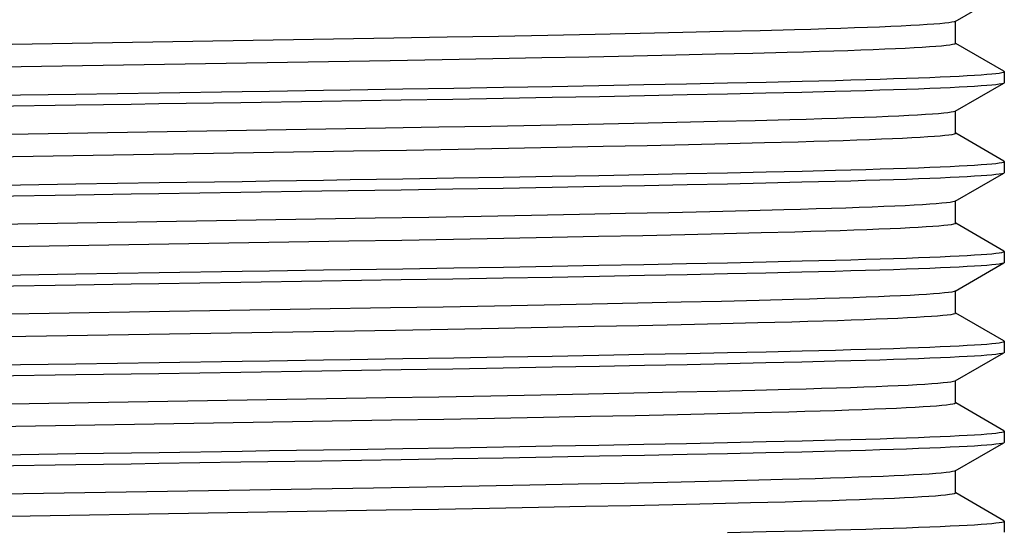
# Model space of a CAD drawing. Header units: centimetres. Extents: x 22052 to 56535, y 76485 to 78519.
# Tile 158 of 235: x 54150.81 to 54154.6, y 77737.89 to 77739.86. Entities that reach past the tile are written whole.
import ezdxf

# ---------------------------------------------------------------- set-up
doc = ezdxf.new("R2010")
doc.units = ezdxf.units.CM
doc.layers.add('$_urządzenia', color=250, linetype='Continuous')

# ---------------------------------------------------------------- blocks, each defined once
blk = doc.blocks.new('A$C92957c0b')
at = {"layer": '$_urządzenia'}
for p, q in [((-172.4083512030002, -1085.8495717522), (-171.1580662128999, -1085.1274615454)), ((-177.4195663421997, -1086.0890238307), (-178.3755808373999, -1086.112576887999)), ((-176.5362620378, -1086.0658291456), (-177.4195663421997, -1086.0890238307)), ((-172.4083758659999, -1085.849585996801), (-172.4386383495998, -1085.860792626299)), ((-172.3998321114, -1086.417045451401), (-172.3998321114, -1085.8495717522)), ((-185.4635893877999, -1086.257705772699), (-186.8310323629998, -1086.281655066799)), ((-184.1450300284, -1086.233589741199), (-185.4635893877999, -1086.257705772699)), ((-182.8759511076, -1086.209331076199), (-184.1450300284, -1086.233589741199)), ((-181.6614513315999, -1086.185035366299), (-182.8759511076, -1086.209331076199)), ((-180.505177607, -1086.1607824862), (-181.6614513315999, -1086.185035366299)), ((-179.4077534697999, -1086.136584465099), (-180.505177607, -1086.1607824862)), ((-178.3755808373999, -1086.112576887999), (-179.4077534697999, -1086.136584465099)), ((-171.1580662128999, -1087.129356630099), (-172.3977191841, -1086.413387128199)), ((-185.590571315, -1086.837232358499), (-186.9305923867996, -1086.860617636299)), ((-184.2863960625, -1086.813484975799), (-185.590571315, -1086.837232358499)), ((-183.0284824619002, -1086.7895636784), (-184.2863960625, -1086.813484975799)), ((-181.8257309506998, -1086.7656473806), (-183.0284824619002, -1086.7895636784)), ((-180.6775947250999, -1086.741733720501), (-181.8257309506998, -1086.7656473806)), ((-179.5892156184, -1086.717932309), (-180.6775947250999, -1086.741733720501)), ((-178.5690563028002, -1086.694439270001), (-179.5892156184, -1086.717932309)), ((-177.6120558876, -1086.6711410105), (-178.5690563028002, -1086.694439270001)), ((-176.7243395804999, -1086.648175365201), (-177.6120558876, -1086.6711410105)), ((-171.1499999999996, -1087.1386363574), (-171.1499999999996, -1087.4272727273)), ((-186.6017082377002, -1087.5840974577), (-185.2908391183, -1087.5625175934)), ((-185.2908391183, -1087.5625175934), (-184.0120562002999, -1087.540651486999)), ((-184.0120562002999, -1087.540651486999), (-182.7677794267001, -1087.5184913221)), ((-182.7677794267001, -1087.5184913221), (-181.5636574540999, -1087.496144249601)), ((-181.5636574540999, -1087.496144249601), (-180.410253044, -1087.473816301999)), ((-180.410253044, -1087.473816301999), (-179.3109607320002, -1087.4515594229)), ((-179.3109607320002, -1087.4515594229), (-178.2625582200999, -1087.429314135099)), ((-178.2625582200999, -1087.429314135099), (-177.2702741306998, -1087.4071949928)), ((-177.2702741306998, -1087.4071949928), (-176.3410169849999, -1087.3852969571)), ((-176.3410169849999, -1087.3852969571), (-175.4884173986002, -1087.363970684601)), ((-172.4083512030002, -1088.158662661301), (-171.1580662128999, -1087.436552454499)), ((-185.3186994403, -1087.8516352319), (-186.6401859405, -1087.8733691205)), ((-184.0258047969, -1087.829542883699), (-185.3186994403, -1087.8516352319)), ((-182.7667954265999, -1087.8071250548), (-184.0258047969, -1087.829542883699)), ((-181.5521633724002, -1087.784578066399), (-182.7667954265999, -1087.8071250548)), ((-180.3955891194, -1087.7621777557), (-181.5521633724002, -1087.784578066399)), ((-179.299919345, -1087.7399822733), (-180.3955891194, -1087.7621777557)), ((-178.2587085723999, -1087.7178820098), (-179.299919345, -1087.7399822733)), ((-177.2734247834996, -1087.695918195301), (-178.2587085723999, -1087.7178820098)), ((-176.3491345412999, -1087.674145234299), (-177.2734247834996, -1087.695918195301)), ((-175.4970888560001, -1087.652849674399), (-176.3491345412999, -1087.674145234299)), ((-186.6401859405, -1087.8733691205), (-188.67877473, -1087.905529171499)), ((-172.4083758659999, -1088.158676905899), (-172.4137564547, -1088.1614092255)), ((-172.3998321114, -1088.726136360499), (-172.3998321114, -1088.158662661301)), ((-185.6734715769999, -1088.570540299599), (-187.0465262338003, -1088.594427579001)), ((-184.3412260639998, -1088.546336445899), (-185.6734715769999, -1088.570540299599)), ((-183.0606689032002, -1088.5220213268), (-184.3412260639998, -1088.546336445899)), ((-181.8365513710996, -1088.4976996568), (-183.0606689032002, -1088.5220213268)), ((-180.6672353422, -1088.473344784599), (-181.8365513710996, -1088.4976996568)), ((-179.5582299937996, -1088.449068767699), (-180.6672353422, -1088.473344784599)), ((-178.5188293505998, -1088.425081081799), (-179.5582299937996, -1088.449068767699)), ((-177.5492495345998, -1088.401394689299), (-178.5188293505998, -1088.425081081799)), ((-176.6553107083, -1088.3781545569), (-177.5492495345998, -1088.401394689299)), ((-171.1580662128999, -1089.4384475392), (-172.3977191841, -1088.7224780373)), ((-183.8880830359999, -1089.115114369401), (-185.1781819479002, -1089.138923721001)), ((-182.6452252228, -1089.091150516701), (-183.8880830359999, -1089.115114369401)), ((-181.4557395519, -1089.0671548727), (-182.6452252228, -1089.091150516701)), ((-180.3259691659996, -1089.043264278), (-181.4557395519, -1089.0671548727)), ((-179.2593639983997, -1089.0195627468), (-180.3259691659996, -1089.043264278)), ((-178.2534012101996, -1088.9959930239), (-179.2593639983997, -1089.0195627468)), ((-177.3145722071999, -1088.972696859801), (-178.2534012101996, -1088.9959930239)), ((-176.4492032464, -1088.949781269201), (-177.3145722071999, -1088.972696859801)), ((-186.5077623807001, -1089.1624353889), (-187.8699631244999, -1089.1855322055)), ((-185.1781819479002, -1089.138923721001), (-186.5077623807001, -1089.1624353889)), ((-171.1499999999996, -1089.447727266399), (-171.1499999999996, -1089.736363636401)), ((-186.6017083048, -1089.8931883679), (-185.2908391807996, -1089.871608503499)), ((-185.2908391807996, -1089.871608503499), (-184.0120562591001, -1089.8497423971)), ((-184.0120562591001, -1089.8497423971), (-182.7677794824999, -1089.827582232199)), ((-182.7677794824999, -1089.827582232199), (-181.5636575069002, -1089.8052351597)), ((-181.5636575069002, -1089.8052351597), (-180.4102530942, -1089.7829072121)), ((-180.4102530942, -1089.7829072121), (-179.3109607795, -1089.760650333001)), ((-179.3109607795, -1089.760650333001), (-178.2625582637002, -1089.7384050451)), ((-178.2625582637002, -1089.7384050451), (-177.2702741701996, -1089.716285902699)), ((-177.2702741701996, -1089.716285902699), (-176.3410170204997, -1089.694387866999)), ((-176.3410170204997, -1089.694387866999), (-175.4884174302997, -1089.6730615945)), ((-172.4083512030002, -1090.4677535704), (-171.1580662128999, -1089.7456433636)), ((-184.0258048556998, -1090.1386337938), (-185.3186995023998, -1090.160726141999)), ((-182.7667954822, -1090.116215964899), (-184.0258048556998, -1090.1386337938)), ((-181.5521634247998, -1090.0936689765), (-182.7667954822, -1090.116215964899)), ((-180.3955891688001, -1090.071268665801), (-181.5521634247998, -1090.0936689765)), ((-179.2999193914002, -1090.0490731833), (-180.3955891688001, -1090.071268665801)), ((-178.2587086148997, -1090.026972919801), (-179.2999193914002, -1090.0490731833)), ((-177.2734248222, -1090.0050091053), (-178.2587086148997, -1090.026972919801)), ((-176.3491345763, -1089.9832361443), (-177.2734248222, -1090.0050091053)), ((-175.4970888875, -1089.9619405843), (-176.3491345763, -1089.9832361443)), ((-186.6401860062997, -1090.182460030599), (-188.6787748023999, -1090.2146200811)), ((-185.3186995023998, -1090.160726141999), (-186.6401860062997, -1090.182460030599)), ((-172.4083758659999, -1090.467767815), (-172.4258577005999, -1090.4751413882)), ((-172.3998321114, -1091.0352272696), (-172.3998321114, -1090.4677535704)), ((-185.9347243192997, -1090.8842561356), (-187.3104288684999, -1090.9079939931)), ((-184.5892564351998, -1090.8600144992), (-185.9347243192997, -1090.8842561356)), ((-183.2981150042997, -1090.835703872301), (-184.5892564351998, -1090.8600144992)), ((-182.0599694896, -1090.8113144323), (-183.2981150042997, -1090.835703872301)), ((-180.8803336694, -1090.786963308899), (-182.0599694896, -1090.8113144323)), ((-179.7675938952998, -1090.7628395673), (-180.8803336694, -1090.786963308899)), ((-178.7134775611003, -1090.7387660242), (-179.7675938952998, -1090.7628395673)), ((-177.723940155, -1090.7148594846), (-178.7134775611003, -1090.7387660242)), ((-176.8115631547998, -1090.6914218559), (-177.723940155, -1090.7148594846)), ((-171.1580662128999, -1091.7475384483), (-172.3977191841, -1091.031568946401)), ((-182.7662221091, -1091.402621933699), (-184.0086645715, -1091.4264748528)), ((-181.5730240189, -1091.378661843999), (-182.7662221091, -1091.402621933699)), ((-180.4344680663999, -1091.3547006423), (-181.5730240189, -1091.378661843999)), ((-179.3587827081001, -1091.330915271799), (-180.4344680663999, -1091.3547006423)), ((-178.3451146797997, -1091.307288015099), (-179.3587827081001, -1091.330915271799)), ((-177.3991996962, -1091.2839468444), (-178.3451146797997, -1091.307288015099)), ((-176.5286369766, -1091.2610610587), (-177.3991996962, -1091.2839468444)), ((-185.3019372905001, -1091.450245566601), (-186.6306850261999, -1091.473650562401)), ((-184.0086645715, -1091.4264748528), (-185.3019372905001, -1091.450245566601)), ((-171.1499999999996, -1091.7568181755), (-171.1499999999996, -1092.0454545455)), ((-185.2908388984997, -1092.180697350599), (-184.0120560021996, -1092.1588312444)), ((-184.0120560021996, -1092.1588312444), (-182.7677792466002, -1092.136671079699)), ((-182.7677792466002, -1092.136671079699), (-181.5636572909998, -1092.1143240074)), ((-181.5636572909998, -1092.1143240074), (-180.4102528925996, -1092.0919960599)), ((-180.4102528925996, -1092.0919960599), (-179.3109605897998, -1092.069739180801)), ((-179.3109605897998, -1092.069739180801), (-178.2625580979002, -1092.0474938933)), ((-178.2625580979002, -1092.0474938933), (-177.2702740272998, -1092.0253747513)), ((-177.2702740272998, -1092.0253747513), (-176.3410168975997, -1092.0034767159)), ((-176.3410168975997, -1092.0034767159), (-175.4884173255, -1091.9821504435)), ((-172.4083512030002, -1092.7768444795), (-171.1580662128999, -1092.0547342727)), ((-186.6017079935, -1092.202277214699), (-185.2908388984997, -1092.180697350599)), ((-181.5521632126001, -1092.4027619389), (-182.7667952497, -1092.425308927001)), ((-180.3955889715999, -1092.3803616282), (-181.5521632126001, -1092.4027619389)), ((-179.2999192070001, -1092.358166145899), (-180.3955889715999, -1092.3803616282)), ((-178.2587084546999, -1092.3360658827), (-179.2999192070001, -1092.358166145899)), ((-177.2734246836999, -1092.3141020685), (-178.2587084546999, -1092.3360658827)), ((-176.3491344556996, -1092.2923291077), (-177.2734246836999, -1092.3141020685)), ((-175.4970887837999, -1092.271033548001), (-176.3491344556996, -1092.2923291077)), ((-186.6401857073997, -1092.4915529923), (-188.6787744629, -1092.523713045)), ((-185.3186992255, -1092.469819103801), (-186.6401857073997, -1092.4915529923)), ((-184.0258046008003, -1092.4477267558), (-185.3186992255, -1092.469819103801)), ((-182.7667952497, -1092.425308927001), (-184.0258046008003, -1092.4477267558)), ((-172.4083758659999, -1092.776858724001), (-172.4421155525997, -1092.788995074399)), ((-172.3998321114, -1093.344318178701), (-172.3998321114, -1092.7768444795)), ((-184.2427975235, -1093.1626872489), (-185.5609098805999, -1093.186717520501)), ((-182.9679320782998, -1093.1383991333), (-184.2427975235, -1093.1626872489)), ((-181.7405974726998, -1093.1139263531), (-182.9679320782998, -1093.1383991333)), ((-180.5674840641, -1093.089392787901), (-181.7405974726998, -1093.1139263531)), ((-179.4552054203, -1093.0649300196), (-180.5674840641, -1093.089392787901)), ((-178.4133630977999, -1093.0407526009), (-179.4552054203, -1093.0649300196)), ((-177.4484979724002, -1093.0170307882), (-178.4133630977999, -1093.0407526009)), ((-176.5650969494, -1092.993889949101), (-177.4484979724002, -1093.0170307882)), ((-185.5609098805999, -1093.186717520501), (-186.9212227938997, -1093.210471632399)), ((-171.1580662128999, -1094.056629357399), (-172.3977191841, -1093.340659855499)), ((-180.5389682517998, -1093.666039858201), (-181.6850240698, -1093.6900493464)), ((-179.4541950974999, -1093.6421660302), (-180.5389682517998, -1093.666039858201)), ((-178.4352501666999, -1093.6185336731), (-179.4541950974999, -1093.6421660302)), ((-177.4827133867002, -1093.5951561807), (-178.4352501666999, -1093.6185336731)), ((-176.6073334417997, -1093.5722979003), (-177.4827133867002, -1093.5951561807)), ((-185.4420427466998, -1093.761851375), (-186.7851690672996, -1093.7853996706)), ((-184.1405935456, -1093.7380381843), (-185.4420427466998, -1093.761851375)), ((-182.8863100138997, -1093.7140649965), (-184.1405935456, -1093.7380381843)), ((-181.6850240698, -1093.6900493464), (-182.8863100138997, -1093.7140649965)), ((-171.1499999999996, -1094.0659090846), (-171.1499999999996, -1094.3545454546)), ((-182.7677792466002, -1094.4457619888), (-181.5636572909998, -1094.4234149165)), ((-181.5636572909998, -1094.4234149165), (-180.4102528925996, -1094.401086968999)), ((-180.4102528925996, -1094.401086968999), (-179.3109605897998, -1094.3788300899)), ((-179.3109605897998, -1094.3788300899), (-178.2625580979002, -1094.356584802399)), ((-178.2625580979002, -1094.356584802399), (-177.2702740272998, -1094.3344656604)), ((-177.2702740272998, -1094.3344656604), (-176.3410168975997, -1094.3125676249)), ((-176.3410168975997, -1094.3125676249), (-175.4884173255, -1094.291241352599)), ((-172.4083512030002, -1095.085935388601), (-171.1580662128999, -1094.363825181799)), ((-186.6017079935, -1094.5113681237), (-185.2908388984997, -1094.4897882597)), ((-185.2908388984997, -1094.4897882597), (-184.0120560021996, -1094.467922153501)), ((-184.0120560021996, -1094.467922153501), (-182.7677792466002, -1094.4457619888)), ((-180.3955889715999, -1094.689452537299), (-181.5521632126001, -1094.711852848)), ((-179.2999192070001, -1094.667257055), (-180.3955889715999, -1094.689452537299)), ((-178.2587084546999, -1094.645156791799), (-179.2999192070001, -1094.667257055)), ((-177.2734246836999, -1094.6231929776), (-178.2587084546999, -1094.645156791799)), ((-176.3491344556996, -1094.601420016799), (-177.2734246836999, -1094.6231929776)), ((-175.4970887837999, -1094.580124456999), (-176.3491344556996, -1094.601420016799)), ((-186.6401857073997, -1094.800643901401), (-188.6787744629, -1094.832803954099)), ((-185.3186992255, -1094.778910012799), (-186.6401857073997, -1094.800643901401)), ((-184.0258046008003, -1094.7568176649), (-185.3186992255, -1094.778910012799)), ((-182.7667952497, -1094.734399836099), (-184.0258046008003, -1094.7568176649)), ((-181.5521632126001, -1094.711852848), (-182.7667952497, -1094.734399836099)), ((-172.4083758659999, -1095.0859496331), (-172.4163487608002, -1095.089807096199)), ((-172.3998321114, -1095.653409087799), (-172.3998321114, -1095.085935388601)), ((-183.0549024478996, -1095.4491820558), (-184.3382778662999, -1095.4735544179)), ((-181.8320300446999, -1095.4248804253), (-183.0549024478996, -1095.4491820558)), ((-180.6647112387, -1095.4005636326), (-181.8320300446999, -1095.4248804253)), ((-179.5619353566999, -1095.3764247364), (-180.6647112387, -1095.4005636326)), ((-178.5271438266, -1095.3525510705), (-179.5619353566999, -1095.3764247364)), ((-177.5560528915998, -1095.328838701), (-178.5271438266, -1095.3525510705)), ((-176.6623684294, -1095.305617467), (-177.5560528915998, -1095.328838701)), ((-185.6734866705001, -1095.4978132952), (-187.0335012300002, -1095.521478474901)), ((-184.3382778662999, -1095.4735544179), (-185.6734866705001, -1095.4978132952)), ((-171.1580662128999, -1096.3657202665), (-172.3977191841, -1095.6497507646)), ((-179.5424243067, -1095.953245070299), (-180.6313648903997, -1095.9771100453)), ((-178.5184367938, -1095.9296033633), (-179.5424243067, -1095.953245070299)), ((-177.5639425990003, -1095.9062961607), (-178.5184367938, -1095.9296033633)), ((-176.6844858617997, -1095.883471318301), (-177.5639425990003, -1095.9062961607)), ((-185.5490146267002, -1096.072854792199), (-186.8888108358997, -1096.0962668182)), ((-184.2470019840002, -1096.049115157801), (-185.5490146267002, -1096.072854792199)), ((-182.9906330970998, -1096.0251909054), (-184.2470019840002, -1096.049115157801)), ((-181.7826402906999, -1096.001133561), (-182.9906330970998, -1096.0251909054)), ((-180.6313648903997, -1095.9771100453), (-181.7826402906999, -1096.001133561)), ((-171.1499999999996, -1096.374999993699), (-171.1499999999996, -1096.663636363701)), ((-181.5636572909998, -1096.732505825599), (-180.4102528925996, -1096.7101778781)), ((-180.4102528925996, -1096.7101778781), (-179.3109605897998, -1096.687920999)), ((-179.3109605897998, -1096.687920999), (-178.2625580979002, -1096.6656757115)), ((-178.2625580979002, -1096.6656757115), (-177.2702740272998, -1096.643556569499)), ((-177.2702740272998, -1096.643556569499), (-176.3410168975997, -1096.621658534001)), ((-176.3410168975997, -1096.621658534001), (-175.4884173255, -1096.6003322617)), ((-172.4083512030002, -1097.3950262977), (-171.1580662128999, -1096.6729160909)), ((-186.6017079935, -1096.8204590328), (-185.2908388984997, -1096.7988791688)), ((-185.2908388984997, -1096.7988791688), (-184.0120560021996, -1096.777013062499)), ((-184.0120560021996, -1096.777013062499), (-182.7677792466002, -1096.7548528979)), ((-182.7677792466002, -1096.7548528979), (-181.5636572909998, -1096.732505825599)), ((-178.2587084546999, -1096.9542477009), (-179.2999192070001, -1096.976347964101)), ((-177.2734246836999, -1096.932283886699), (-178.2587084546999, -1096.9542477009)), ((-176.3491344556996, -1096.9105109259), (-177.2734246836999, -1096.932283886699)), ((-175.4970887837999, -1096.8892153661), (-176.3491344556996, -1096.9105109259)), ((-186.6401857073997, -1097.1097348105), (-188.6787744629, -1097.1418948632)), ((-185.3186992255, -1097.0880009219), (-186.6401857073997, -1097.1097348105)), ((-184.0258046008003, -1097.065908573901), (-185.3186992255, -1097.0880009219)), ((-182.7667952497, -1097.0434907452), (-184.0258046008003, -1097.065908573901)), ((-181.5521632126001, -1097.020943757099), (-182.7667952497, -1097.0434907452)), ((-180.3955889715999, -1096.9985434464), (-181.5521632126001, -1097.020943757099)), ((-179.2999192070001, -1096.976347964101), (-180.3955889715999, -1096.9985434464)), ((-172.4083758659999, -1097.3950405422), (-172.4283387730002, -1097.4032207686)), ((-172.3998321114, -1097.9624999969), (-172.3998321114, -1097.3950262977)), ((-180.9189302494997, -1097.71505166), (-182.0985864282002, -1097.7393651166)), ((-179.8039320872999, -1097.6909197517), (-180.9189302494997, -1097.71505166)), ((-178.7478443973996, -1097.666844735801), (-179.8039320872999, -1097.6909197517)), ((-177.7586100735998, -1097.642994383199), (-178.7478443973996, -1097.666844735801)), ((-176.8440239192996, -1097.619555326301), (-177.7586100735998, -1097.642994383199)), ((-185.9847910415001, -1097.8124108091), (-187.357418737, -1097.836059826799)), ((-184.6417128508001, -1097.7882524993), (-185.9847910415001, -1097.8124108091)), ((-183.3406537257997, -1097.763795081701), (-184.6417128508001, -1097.7882524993)), ((-182.0985864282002, -1097.7393651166), (-183.3406537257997, -1097.763795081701)), ((-171.1580662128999, -1098.674811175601), (-172.3977191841, -1097.958841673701)), ((-177.6725786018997, -1098.218110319), (-178.6331678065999, -1098.2414082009)), ((-176.7764519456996, -1098.1950200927), (-177.6725786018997, -1098.218110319)), ((-185.6842078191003, -1098.3843533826), (-187.0274798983, -1098.4077253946)), ((-184.3733537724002, -1098.360555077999), (-185.6842078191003, -1098.3843533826)), ((-183.1154855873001, -1098.3367071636), (-184.3733537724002, -1098.360555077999)), ((-181.9073007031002, -1098.3127588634), (-183.1154855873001, -1098.3367071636)), ((-180.7536160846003, -1098.288807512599), (-181.9073007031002, -1098.3127588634)), ((-179.6611902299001, -1098.2649986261), (-180.7536160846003, -1098.288807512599)), ((-178.6331678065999, -1098.2414082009), (-179.6611902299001, -1098.2649986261)), ((-171.1499999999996, -1098.6840909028), (-171.1499999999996, -1098.9727272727)), ((-178.2625580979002, -1098.9747666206), (-177.2702740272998, -1098.9526474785)), ((-177.2702740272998, -1098.9526474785), (-176.3410168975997, -1098.9307494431)), ((-176.3410168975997, -1098.9307494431), (-175.4884173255, -1098.9094231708))]:
    blk.add_line(p, q, dxfattribs=at)
for points in [[(-172.4386383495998, -1085.860792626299), (-172.4937231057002, -1085.872618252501), (-172.5730247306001, -1085.884574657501), (-172.6765938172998, -1085.896637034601), (-172.8044723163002, -1085.9087904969), (-172.9565473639, -1085.9210117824), (-173.1323681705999, -1085.933262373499), (-173.3313751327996, -1085.9455100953), (-173.5533061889, -1085.957747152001), (-173.7980343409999, -1085.9699714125), (-174.0650203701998, -1085.982160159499), (-174.3537878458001, -1085.994297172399), (-174.664444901, -1086.0063900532), (-174.9963438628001, -1086.0184153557), (-175.3489965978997, -1086.030358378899), (-175.7229895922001, -1086.042238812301), (-176.1194531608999, -1086.054085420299), (-176.5362620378, -1086.0658291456)], [(-186.8310323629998, -1086.281655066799), (-201.2942000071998, -1086.521113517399), (-202.6936827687, -1086.5443766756)], [(-172.3998321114, -1086.417045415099), (-172.4042802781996, -1086.4241177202), (-172.4301364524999, -1086.4355952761), (-172.4792721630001, -1086.4472180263), (-172.5518518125, -1086.4589665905), (-172.6476277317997, -1086.470785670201), (-172.7661980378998, -1086.482638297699), (-172.9074171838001, -1086.494523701), (-173.0711861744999, -1086.506439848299), (-173.2570414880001, -1086.518359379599), (-173.4647125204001, -1086.530272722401), (-173.6946267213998, -1086.542205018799), (-173.9466395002, -1086.554144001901), (-174.2202943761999, -1086.5660652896), (-174.5158236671, -1086.577975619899), (-174.8331448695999, -1086.5898659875), (-175.1716009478, -1086.6017077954), (-175.5305704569, -1086.613478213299), (-175.9099578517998, -1086.625173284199), (-176.3086875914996, -1086.636760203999), (-176.7243395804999, -1086.648175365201)], [(-186.9305923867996, -1086.860617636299), (-201.1560308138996, -1087.096087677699), (-203.2019139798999, -1087.130287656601)], [(-175.4884173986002, -1087.363970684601), (-175.0886075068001, -1087.353292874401), (-174.7060031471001, -1087.3424946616), (-174.3413416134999, -1087.331629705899), (-173.9945269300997, -1087.320688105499), (-173.6655930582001, -1087.309648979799), (-173.3553322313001, -1087.298533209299), (-173.0647126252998, -1087.2873935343), (-172.7942085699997, -1087.2762400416), (-172.5437478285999, -1087.265062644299), (-172.3133692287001, -1087.2538838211), (-172.1031629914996, -1087.242696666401), (-171.9134768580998, -1087.231508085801), (-171.7446772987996, -1087.2203612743), (-171.5970284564, -1087.209270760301), (-171.4703656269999, -1087.1982220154), (-171.3644790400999, -1087.187214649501), (-171.2793820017, -1087.1762298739), (-171.2155481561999, -1087.1652864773), (-171.1732925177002, -1087.154440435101), (-171.1524857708, -1087.143772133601), (-171.1499999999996, -1087.1386275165)], [(-171.1499999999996, -1087.1386275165), (-171.1527655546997, -1087.1332011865), (-171.1580662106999, -1087.1293509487)], [(-188.6384300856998, -1087.616245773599), (-187.9521509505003, -1087.6054955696), (-186.6017082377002, -1087.5840974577)], [(-171.1580662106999, -1087.436558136), (-171.1741037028, -1087.4433666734), (-171.2168027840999, -1087.454193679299), (-171.2809308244, -1087.465108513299), (-171.3661221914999, -1087.476055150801), (-171.4718179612, -1087.4870110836), (-171.5979779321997, -1087.497998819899), (-171.7449186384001, -1087.5090298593), (-171.9128073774, -1087.520118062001), (-172.1013994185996, -1087.531249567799), (-172.3105913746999, -1087.5423942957), (-172.5401489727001, -1087.553547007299), (-172.7900365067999, -1087.564712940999), (-173.0605029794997, -1087.5758777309), (-173.3519949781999, -1087.5870610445), (-173.6639366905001, -1087.598243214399), (-173.9948695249, -1087.609350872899), (-174.3440864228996, -1087.6203647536), (-174.7114927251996, -1087.6313041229), (-175.096235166, -1087.6421534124), (-175.4970888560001, -1087.652849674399)], [(-171.1499999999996, -1087.4272815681), (-171.1527655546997, -1087.4327078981), (-171.1580662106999, -1087.436558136)], [(-197.1286368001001, -1087.749247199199), (-196.4200226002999, -1087.7381608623), (-195, -1087.715906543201)], [(-195, -1087.715906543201), (-192.8590460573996, -1087.6823619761), (-190.7300225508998, -1087.649011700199)], [(-190.7300225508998, -1087.649011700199), (-190.0278022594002, -1087.638023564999), (-188.6384300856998, -1087.616245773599)], [(-195, -1088.004547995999), (-197.1409539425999, -1088.0380925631), (-199.2699774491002, -1088.071442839)], [(-192.8713631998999, -1087.971207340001), (-193.5799773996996, -1087.9822936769), (-195, -1088.004547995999)], [(-188.67877473, -1087.905529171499), (-190.7586619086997, -1087.9381116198), (-192.8713631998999, -1087.971207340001)], [(-172.4137564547, -1088.1614092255), (-172.4512854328, -1088.1730985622), (-172.5125643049, -1088.1848965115), (-172.5977439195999, -1088.196807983), (-172.7069575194, -1088.208825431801), (-172.8400887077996, -1088.220919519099), (-172.9968885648, -1088.233062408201), (-173.1766552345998, -1088.2452062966), (-173.3793957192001, -1088.257359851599), (-173.6061975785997, -1088.2695800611), (-173.8578992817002, -1088.281888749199), (-174.1336364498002, -1088.294224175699), (-174.4319894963, -1088.306518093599), (-174.7520512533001, -1088.3187375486), (-175.0935037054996, -1088.3308759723), (-175.4554003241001, -1088.342905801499), (-175.8369389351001, -1088.3548081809), (-176.2372898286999, -1088.366565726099), (-176.6553107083, -1088.3781545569)], [(-187.0465262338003, -1088.594427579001), (-200.8207755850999, -1088.8223779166), (-202.9191555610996, -1088.857289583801)], [(-172.3998321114, -1088.7261363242), (-172.4090362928, -1088.736323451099), (-172.4410454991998, -1088.7477962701), (-172.4958993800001, -1088.759355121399), (-172.5737894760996, -1088.7710275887), (-172.6748752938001, -1088.7828088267), (-172.7990583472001, -1088.7946690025), (-172.9463604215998, -1088.8065993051), (-173.1166762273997, -1088.8185824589), (-173.3098033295, -1088.8305990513), (-173.5256003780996, -1088.842636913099), (-173.7634922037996, -1088.854663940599), (-174.0233393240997, -1088.866674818), (-174.3058379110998, -1088.878697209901), (-174.6114363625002, -1088.8907387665), (-174.9391830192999, -1088.902752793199), (-175.2876347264, -1088.9146855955), (-175.6560107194, -1088.926514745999), (-176.0437125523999, -1088.938226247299), (-176.4492032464, -1088.949781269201)], [(-187.8699631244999, -1089.1855322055), (-200.7314120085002, -1089.398158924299), (-203.4747683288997, -1089.4440803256)], [(-175.4884174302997, -1089.6730615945), (-175.0886075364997, -1089.6623837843), (-174.7060031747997, -1089.651585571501), (-174.3413416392, -1089.6407206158), (-173.9945269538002, -1089.6297790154), (-173.6655930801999, -1089.6187398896), (-173.3553322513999, -1089.6076241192), (-173.0647126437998, -1089.5964844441), (-172.7942085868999, -1089.5853309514), (-172.5437478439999, -1089.5741535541), (-172.3133692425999, -1089.562974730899), (-172.1031630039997, -1089.5517875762), (-171.9134768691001, -1089.5405989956), (-171.7446773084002, -1089.529452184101), (-171.5970284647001, -1089.5183616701), (-171.4703656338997, -1089.5073129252), (-171.3644790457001, -1089.4963055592), (-171.2793820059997, -1089.4853207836), (-171.2155481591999, -1089.474377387), (-171.1732925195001, -1089.4635313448), (-171.1524857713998, -1089.4528630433), (-171.1499999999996, -1089.447718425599)], [(-171.1499999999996, -1089.447718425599), (-171.1527655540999, -1089.442292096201), (-171.1580662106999, -1089.438441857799)], [(-171.1580662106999, -1089.7456490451), (-171.1741037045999, -1089.752457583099), (-171.2168027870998, -1089.763284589), (-171.2809308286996, -1089.774199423), (-171.3661221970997, -1089.7851460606), (-171.4718179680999, -1089.796101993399), (-171.5979779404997, -1089.8070897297), (-171.7449186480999, -1089.8181207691), (-171.9128073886, -1089.8292089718), (-172.1013994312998, -1089.8403404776), (-172.3105913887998, -1089.8514852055), (-172.5401489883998, -1089.8626379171), (-172.7900365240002, -1089.8738038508), (-173.0605029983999, -1089.884968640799), (-173.3519949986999, -1089.896151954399), (-173.6639367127, -1089.9073341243), (-173.9948695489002, -1089.9184417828), (-174.3440864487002, -1089.9294556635), (-174.7114927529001, -1089.9403950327), (-175.0962351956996, -1089.951244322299), (-175.4970888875, -1089.9619405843)], [(-171.1499999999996, -1089.7363724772), (-171.1527655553, -1089.7417988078), (-171.1580662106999, -1089.7456490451)], [(-197.1286370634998, -1090.058335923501), (-196.4200227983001, -1090.0472499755), (-195, -1090.0249971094)], [(-195, -1090.0249971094), (-192.8590461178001, -1089.9914529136), (-190.7300226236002, -1089.9581026)], [(-190.7300226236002, -1089.9581026), (-190.0278023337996, -1089.9471144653), (-188.6384301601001, -1089.9253366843)], [(-188.6384301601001, -1089.9253366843), (-187.9521510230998, -1089.9145864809), (-186.6017083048, -1089.8931883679)], [(-195, -1090.313639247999), (-197.1409542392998, -1090.3471856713), (-199.2699778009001, -1090.380535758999)], [(-192.8713632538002, -1090.280298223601), (-193.5799774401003, -1090.2913846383), (-195, -1090.313639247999)], [(-188.6787748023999, -1090.2146200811), (-190.7586619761, -1090.2472025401), (-192.8713632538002, -1090.280298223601)], [(-172.4258577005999, -1090.4751413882), (-172.4731527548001, -1090.4869376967), (-172.5442543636, -1090.4988097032), (-172.6386085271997, -1090.5107015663), (-172.7560841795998, -1090.522629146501), (-172.8972079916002, -1090.5346445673), (-173.0621526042, -1090.5467437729), (-173.2506517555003, -1090.5588936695), (-173.4630475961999, -1090.571104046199), (-173.6995880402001, -1090.583372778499), (-173.9598049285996, -1090.595662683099), (-174.2428855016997, -1090.6079307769), (-174.5482510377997, -1090.620152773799), (-174.8754598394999, -1090.6323132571), (-175.2236191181, -1090.644383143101), (-175.5917806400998, -1090.656336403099), (-175.9793731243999, -1090.6681621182), (-176.3859907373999, -1090.679854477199), (-176.8115631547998, -1090.6914218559)], [(-187.3104288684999, -1090.9079939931), (-201.0897758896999, -1091.1359158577), (-203.1732562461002, -1091.1707196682)], [(-172.3998321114, -1091.0352272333), (-172.4000655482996, -1091.0368434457), (-172.4148003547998, -1091.0482339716), (-172.4525992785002, -1091.059764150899), (-172.5134641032, -1091.0713952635), (-172.5971866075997, -1091.0830916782), (-172.7037044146, -1091.0948526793), (-172.8331832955, -1091.106691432), (-172.9856524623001, -1091.1185991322), (-173.1608553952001, -1091.130548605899), (-173.3586308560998, -1091.1425258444), (-173.5783863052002, -1091.154496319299), (-173.8200213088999, -1091.1664576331), (-174.0843215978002, -1091.1784437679), (-174.3718390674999, -1091.190466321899), (-174.6816403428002, -1091.2024753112), (-175.0122527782, -1091.214412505), (-175.3625815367, -1091.2262442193), (-175.7323615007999, -1091.237968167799), (-176.1211094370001, -1091.2495743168), (-176.5286369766, -1091.2610610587)], [(-186.6306850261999, -1091.473650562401), (-187.9839194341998, -1091.496512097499), (-202.8870457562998, -1091.743092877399)], [(-175.4884173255, -1091.9821504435), (-175.088607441, -1091.971472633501), (-174.7060030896, -1091.960674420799), (-174.3413415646, -1091.949809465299), (-173.9945268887, -1091.938867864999), (-173.6655930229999, -1091.927828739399), (-173.3553322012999, -1091.9167129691), (-173.0647125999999, -1091.9055732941), (-172.7942085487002, -1091.8944198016), (-172.5437478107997, -1091.883242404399), (-172.313369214, -1091.872063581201), (-172.1031629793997, -1091.860876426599), (-171.9134768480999, -1091.849687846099), (-171.7446772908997, -1091.8385410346), (-171.5970284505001, -1091.827450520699), (-171.4703656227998, -1091.816401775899), (-171.3644790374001, -1091.805394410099), (-171.2793819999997, -1091.7944096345), (-171.2155481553, -1091.783466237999), (-171.1732925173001, -1091.772620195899), (-171.1524857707, -1091.761951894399), (-171.1499999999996, -1091.756807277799)], [(-171.1499999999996, -1091.756807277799), (-171.1527655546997, -1091.7513809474), (-171.1580662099, -1091.747530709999)], [(-171.1580662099, -1092.054742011), (-171.1741037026, -1092.0615505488), (-171.2168027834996, -1092.072377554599), (-171.2809308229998, -1092.083292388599), (-171.3661221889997, -1092.094239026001), (-171.4718179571, -1092.1051949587), (-171.5979779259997, -1092.116182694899), (-171.7449186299, -1092.1272137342), (-171.9128073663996, -1092.1383019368), (-172.1013994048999, -1092.149433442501), (-172.3105913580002, -1092.1605781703), (-172.5401489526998, -1092.171730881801), (-172.7900364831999, -1092.1828968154), (-173.0605029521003, -1092.1940616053), (-173.3519949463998, -1092.2052449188), (-173.6639366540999, -1092.216427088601), (-173.994869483, -1092.227534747), (-174.3440863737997, -1092.2385486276), (-174.7114926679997, -1092.2494879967), (-175.0962351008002, -1092.260337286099), (-175.4970887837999, -1092.271033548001)], [(-171.1499999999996, -1092.0454654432), (-171.1527655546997, -1092.050891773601), (-171.1580662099, -1092.054742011)], [(-197.1286370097, -1092.3674268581), (-196.4200227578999, -1092.356340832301), (-195, -1092.334087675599)], [(-195, -1092.334087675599), (-192.8590458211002, -1092.300541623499), (-190.7300222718, -1092.2671914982)], [(-190.7300222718, -1092.2671914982), (-190.0278019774, -1092.256203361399), (-188.6384298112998, -1092.234425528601)], [(-188.6384298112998, -1092.234425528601), (-187.9521506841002, -1092.2236753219), (-186.6017079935, -1092.202277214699)], [(-195, -1092.622730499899), (-197.1409541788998, -1092.656276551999), (-199.2699777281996, -1092.6896266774)], [(-192.8713629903, -1092.5893913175), (-193.5799772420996, -1092.6004773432), (-195, -1092.622730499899)], [(-188.6787744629, -1092.523713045), (-190.7586616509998, -1092.5562954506), (-192.8713629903, -1092.5893913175)], [(-172.4421155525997, -1092.788995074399), (-172.4990254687, -1092.800817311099), (-172.5800990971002, -1092.812767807), (-172.6854488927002, -1092.8248293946), (-172.8150326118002, -1092.836977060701), (-172.9687766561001, -1092.849192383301), (-173.1465081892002, -1092.861454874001), (-173.3478279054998, -1092.873735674), (-173.5721876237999, -1092.8860056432), (-173.8192833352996, -1092.898254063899), (-174.0890221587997, -1092.9104796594), (-174.381068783, -1092.9226688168), (-174.6947398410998, -1092.9347960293), (-175.0294213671, -1092.9468424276), (-175.3842726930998, -1092.958784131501), (-175.7586959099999, -1092.9706082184), (-176.1524321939, -1092.982312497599), (-176.5650969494, -1092.993889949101)], [(-186.9212227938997, -1093.210471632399), (-201.3759005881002, -1093.449736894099), (-202.7696428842, -1093.4729340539)], [(-172.3998321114, -1093.344318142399), (-172.4010570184, -1093.348023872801), (-172.4200318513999, -1093.359441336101), (-172.4621613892, -1093.371008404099), (-172.5276376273, -1093.3827068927), (-172.6165985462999, -1093.3945215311), (-172.7289553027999, -1093.4064202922), (-172.8645926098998, -1093.4183833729), (-173.0233512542, -1093.4303935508), (-173.2048223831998, -1093.4424217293), (-173.4083979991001, -1093.4544358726), (-173.6338223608, -1093.4664302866), (-173.8812150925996, -1093.4784154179), (-174.1502618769, -1093.4903769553), (-174.4404018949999, -1093.502292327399), (-174.7515334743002, -1093.514159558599), (-175.0830945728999, -1093.5259589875), (-175.4345424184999, -1093.5376741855), (-175.8058974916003, -1093.5493076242), (-176.1972619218, -1093.5608616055), (-176.6073334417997, -1093.5722979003)], [(-186.7851690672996, -1093.7853996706), (-201.0375991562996, -1094.0214025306), (-203.0988417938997, -1094.0557945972)], [(-175.4884173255, -1094.291241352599), (-175.088607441, -1094.280563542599), (-174.7060030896, -1094.2697653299), (-174.3413415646, -1094.2589003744), (-173.9945268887, -1094.2479587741), (-173.6655930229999, -1094.2369196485), (-173.3553322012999, -1094.2258038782), (-173.0647125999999, -1094.2146642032), (-172.7942085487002, -1094.2035107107), (-172.5437478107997, -1094.1923333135), (-172.313369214, -1094.181154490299), (-172.1031629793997, -1094.1699673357), (-171.9134768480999, -1094.1587787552), (-171.7446772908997, -1094.147631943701), (-171.5970284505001, -1094.1365414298), (-171.4703656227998, -1094.125492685), (-171.3644790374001, -1094.1144853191), (-171.2793819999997, -1094.103500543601), (-171.2155481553, -1094.0925571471), (-171.1732925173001, -1094.081711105), (-171.1524857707, -1094.0710428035), (-171.1499999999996, -1094.0658981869)], [(-171.1499999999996, -1094.0658981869), (-171.1527655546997, -1094.060471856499), (-171.1580662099, -1094.0566216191)], [(-171.1580662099, -1094.3638329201), (-171.1741037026, -1094.370641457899), (-171.2168027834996, -1094.3814684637), (-171.2809308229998, -1094.3923832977), (-171.3661221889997, -1094.403329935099), (-171.4718179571, -1094.414285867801), (-171.5979779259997, -1094.425273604), (-171.7449186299, -1094.436304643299), (-171.9128073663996, -1094.447392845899), (-172.1013994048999, -1094.458524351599), (-172.3105913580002, -1094.469669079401), (-172.5401489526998, -1094.480821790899), (-172.7900364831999, -1094.491987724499), (-173.0605029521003, -1094.5031525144), (-173.3519949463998, -1094.5143358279), (-173.6639366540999, -1094.525517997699), (-173.994869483, -1094.536625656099), (-174.3440863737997, -1094.5476395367), (-174.7114926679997, -1094.5585789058), (-175.0962351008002, -1094.5694281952), (-175.4970887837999, -1094.580124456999)], [(-171.1499999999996, -1094.3545563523), (-171.1527655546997, -1094.359982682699), (-171.1580662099, -1094.3638329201)], [(-197.1286370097, -1094.6765177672), (-196.4200227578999, -1094.6654317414), (-195, -1094.6431785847)], [(-195, -1094.6431785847), (-192.8590458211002, -1094.6096325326), (-190.7300222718, -1094.576282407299)], [(-190.7300222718, -1094.576282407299), (-190.0278019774, -1094.5652942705), (-188.6384298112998, -1094.5435164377)], [(-188.6384298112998, -1094.5435164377), (-187.9521506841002, -1094.532766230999), (-186.6017079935, -1094.5113681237)], [(-195, -1094.931821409), (-197.1409541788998, -1094.9653674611), (-199.2699777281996, -1094.998717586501)], [(-192.8713629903, -1094.898482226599), (-193.5799772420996, -1094.9095682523), (-195, -1094.931821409)], [(-188.6787744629, -1094.832803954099), (-190.7586616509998, -1094.865386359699), (-192.8713629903, -1094.898482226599)], [(-172.4163487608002, -1095.089807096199), (-172.4563135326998, -1095.101539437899), (-172.5202985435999, -1095.1134015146), (-172.6083249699, -1095.125367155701), (-172.7199689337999, -1095.1373798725), (-172.8544600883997, -1095.149384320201), (-173.0116780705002, -1095.1613958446), (-173.1922378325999, -1095.173464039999), (-173.3963146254, -1095.185588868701), (-173.6234137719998, -1095.197732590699), (-173.8735052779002, -1095.209888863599), (-174.1461576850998, -1095.222033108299), (-174.4410895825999, -1095.234151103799), (-174.7586088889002, -1095.2462515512), (-175.0990793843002, -1095.2583401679), (-175.4613803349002, -1095.2703709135), (-175.8433854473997, -1095.282275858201), (-176.2438994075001, -1095.2940268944), (-176.6623684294, -1095.305617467)], [(-187.0335012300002, -1095.521478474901), (-200.7910254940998, -1095.749158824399), (-202.8921604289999, -1095.7841033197)], [(-172.3998321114, -1095.6534090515), (-172.4031823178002, -1095.659544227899), (-172.4270640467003, -1095.6709864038), (-172.4740019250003, -1095.6825520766), (-172.5440509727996, -1095.694224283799), (-172.6370301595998, -1095.705966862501), (-172.7524934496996, -1095.7177383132), (-172.8903313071, -1095.729542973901), (-173.0509467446, -1095.7414136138), (-173.2344716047, -1095.753347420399), (-173.4405331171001, -1095.765311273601), (-173.6689998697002, -1095.777292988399), (-173.9192934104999, -1095.7892609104), (-174.1912944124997, -1095.801209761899), (-174.4857344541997, -1095.8131664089), (-174.8034157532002, -1095.8251503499), (-175.1430710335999, -1095.8371029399), (-175.5020995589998, -1095.848934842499), (-175.8788107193, -1095.8606027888), (-176.2731265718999, -1095.8721171), (-176.6844858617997, -1095.883471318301)], [(-186.8888108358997, -1096.0962668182), (-201.1254164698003, -1096.331945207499), (-203.1789680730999, -1096.366257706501)], [(-175.4884173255, -1096.6003322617), (-175.088607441, -1096.5896544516), (-174.7060030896, -1096.578856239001), (-174.3413415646, -1096.5679912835), (-173.9945268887, -1096.557049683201), (-173.6655930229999, -1096.5460105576), (-173.3553322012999, -1096.534894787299), (-173.0647125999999, -1096.523755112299), (-172.7942085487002, -1096.512601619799), (-172.5437478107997, -1096.501424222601), (-172.313369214, -1096.4902453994), (-172.1031629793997, -1096.4790582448), (-171.9134768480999, -1096.4678696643), (-171.7446772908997, -1096.456722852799), (-171.5970284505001, -1096.4456323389), (-171.4703656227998, -1096.4345835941), (-171.3644790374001, -1096.423576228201), (-171.2793819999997, -1096.412591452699), (-171.2155481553, -1096.4016480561), (-171.1732925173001, -1096.390802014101), (-171.1524857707, -1096.380133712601), (-171.1499999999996, -1096.374989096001)], [(-171.1499999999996, -1096.374989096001), (-171.1527655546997, -1096.3695627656), (-171.1580662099, -1096.365712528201)], [(-171.1580662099, -1096.672923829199), (-171.1741037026, -1096.679732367), (-171.2168027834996, -1096.690559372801), (-171.2809308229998, -1096.7014742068), (-171.3661221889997, -1096.7124208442), (-171.4718179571, -1096.723376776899), (-171.5979779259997, -1096.7343645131), (-171.7449186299, -1096.7453955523), (-171.9128073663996, -1096.756483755), (-172.1013994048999, -1096.7676152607), (-172.3105913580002, -1096.7787599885), (-172.5401489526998, -1096.7899127), (-172.7900364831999, -1096.8010786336), (-173.0605029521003, -1096.812243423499), (-173.3519949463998, -1096.823426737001), (-173.6639366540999, -1096.8346089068), (-173.994869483, -1096.8457165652), (-174.3440863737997, -1096.856730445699), (-174.7114926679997, -1096.867669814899), (-175.0962351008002, -1096.878519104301), (-175.4970887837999, -1096.8892153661)], [(-171.1499999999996, -1096.663647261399), (-171.1527655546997, -1096.6690735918), (-171.1580662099, -1096.672923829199)], [(-197.1286370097, -1096.985608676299), (-196.4200227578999, -1096.9745226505), (-195, -1096.9522694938)], [(-195, -1096.9522694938), (-192.8590458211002, -1096.9187234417), (-190.7300222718, -1096.8853733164)], [(-190.7300222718, -1096.8853733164), (-190.0278019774, -1096.874385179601), (-188.6384298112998, -1096.8526073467)], [(-188.6384298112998, -1096.8526073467), (-187.9521506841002, -1096.8418571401), (-186.6017079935, -1096.8204590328)], [(-192.8713629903, -1097.2075731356), (-193.5799772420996, -1097.218659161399), (-195, -1097.240912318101)], [(-188.6787744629, -1097.1418948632), (-190.7586616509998, -1097.1744772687), (-192.8713629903, -1097.2075731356)], [(-195, -1097.240912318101), (-197.1409541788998, -1097.274458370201), (-199.2699777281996, -1097.3078084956)], [(-172.4283387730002, -1097.4032207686), (-172.4772443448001, -1097.415017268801), (-172.5503070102, -1097.426942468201), (-172.6473786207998, -1097.438951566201), (-172.7682094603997, -1097.4510157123), (-172.9126433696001, -1097.4631247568), (-173.0804074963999, -1097.475260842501), (-173.2707569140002, -1097.4873814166), (-173.4835532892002, -1097.499489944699), (-173.7197365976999, -1097.5116379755), (-173.9796203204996, -1097.523828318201), (-174.2625344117, -1097.5360190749), (-174.5682488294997, -1097.5481944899), (-174.8967175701, -1097.5603469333), (-175.2471675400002, -1097.5724438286), (-175.6180193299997, -1097.5844328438), (-176.0082871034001, -1097.596289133), (-176.4173412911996, -1097.608001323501), (-176.8440239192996, -1097.619555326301)], [(-187.357418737, -1097.836059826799), (-201.1357027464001, -1098.0639478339), (-203.2241743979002, -1098.098866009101)], [(-172.3998321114, -1097.9624999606), (-172.4057677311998, -1097.9706735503), (-172.4339949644, -1097.9822046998), (-172.4856081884, -1097.9938670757), (-172.5603424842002, -1098.005593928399), (-172.6575797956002, -1098.017328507), (-172.7771781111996, -1098.0290888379), (-172.9195543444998, -1098.040919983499), (-173.0848316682, -1098.052820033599), (-173.2726528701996, -1098.0647551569), (-173.4830713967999, -1098.076723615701), (-173.7157282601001, -1098.088700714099), (-173.9704285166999, -1098.1006742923), (-174.2476516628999, -1098.112661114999), (-174.5477267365, -1098.1246645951), (-174.8698213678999, -1098.136642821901), (-175.2125880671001, -1098.1485447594), (-175.5750587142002, -1098.160341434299), (-175.9568466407, -1098.1720257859), (-176.3572269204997, -1098.1835809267), (-176.7764519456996, -1098.1950200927)], [(-187.0274798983, -1098.4077253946), (-201.2571016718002, -1098.643213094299), (-203.3093673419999, -1098.6775890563)], [(-175.4884173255, -1098.9094231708), (-175.088607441, -1098.898745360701), (-174.7060030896, -1098.8879471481), (-174.3413415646, -1098.877082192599), (-173.9945268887, -1098.866140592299), (-173.6655930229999, -1098.855101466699), (-173.3553322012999, -1098.8439856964), (-173.0647125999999, -1098.8328460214), (-172.7942085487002, -1098.8216925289), (-172.5437478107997, -1098.810515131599), (-172.313369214, -1098.799336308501), (-172.1031629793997, -1098.788149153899), (-171.9134768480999, -1098.776960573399), (-171.7446772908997, -1098.7658137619), (-171.5970284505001, -1098.754723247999), (-171.4703656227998, -1098.743674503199), (-171.3644790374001, -1098.732667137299), (-171.2793819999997, -1098.7216823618), (-171.2155481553, -1098.710738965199), (-171.1732925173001, -1098.6998929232), (-171.1524857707, -1098.689224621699), (-171.1499999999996, -1098.6840800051)], [(-171.1499999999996, -1098.6840800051), (-171.1527655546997, -1098.6786536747), (-171.1580662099, -1098.674803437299)]]:
    blk.add_lwpolyline(points, dxfattribs=at)

msp = doc.modelspace()

# ---------------------------------------------------------------- block references
at = {"layer": '$_urządzenia', "xscale": 0.15, "yscale": 0.15, "zscale": 0.15}
msp.add_blockref('A$C92957c0b', (54180.2746603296, 77902.73227193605), dxfattribs=at)

doc.saveas('drawing.dxf')
